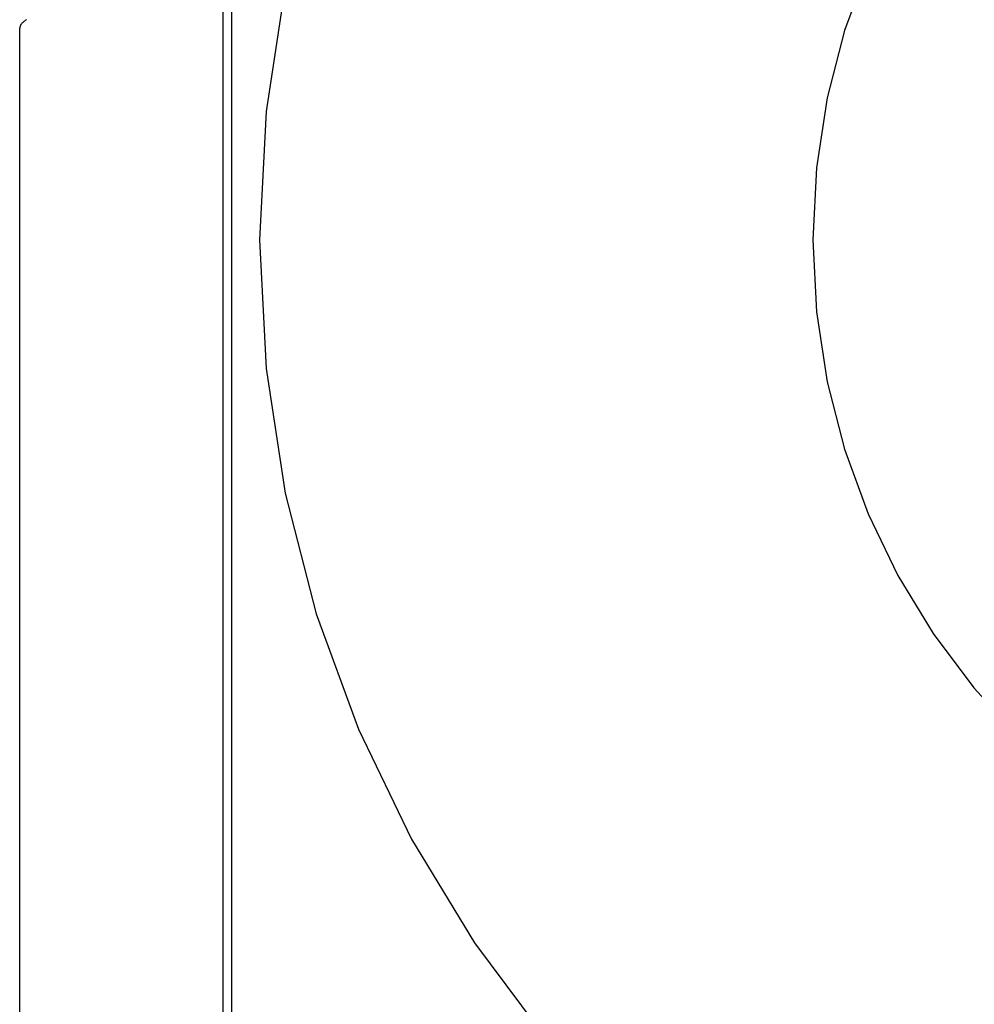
# Model space of a CAD drawing. Header units: inches. Extents: x 0 to 262, y 0 to 169.
# Tile 19 of 83: x 80.359 to 80.548, y 86.939 to 87.135. Entities that reach past the tile are written whole.
import ezdxf

# ---------------------------------------------------------------- set-up
doc = ezdxf.new("R2010")
doc.units = ezdxf.units.IN
doc.header["$LTSCALE"] = 14.384615
doc.header["$MEASUREMENT"] = 0
doc.linetypes.add('HIDDEN', pattern=[0.2, 0.1, -0.1])
doc.layers.add('DEFAULT_2', color=8, linetype='HIDDEN')

msp = doc.modelspace()

# ---------------------------------------------------------------- linework, layer by layer
at = {"layer": 'DEFAULT_2', "color": 8, "linetype": 'HIDDEN'}
for p, q in [((80.39914, 86.7614), (80.39914, 87.1364)), ((80.40086, 86.7614), (80.40086, 87.1364)), ((80.35868, 86.76483), (80.35868, 87.13297))]:
    msp.add_line(p, q, dxfattribs=at)
msp.add_lwpolyline([(80.36003, 87.1347), (80.35988, 87.1346), (80.35974, 87.13451), (80.3596, 87.13441), (80.35948, 87.13431), (80.35935, 87.1342), (80.35924, 87.13409), (80.35913, 87.13397), (80.35902, 87.13384), (80.35892, 87.1337), (80.35883, 87.13355), (80.35876, 87.13338), (80.3587, 87.13319), (80.35868, 87.13297)], dxfattribs=at)
for radius in [0.25, 0.14]:
    msp.add_arc((80.65636, 87.0909), radius, 90, 270, dxfattribs=at)

doc.saveas('drawing.dxf')
